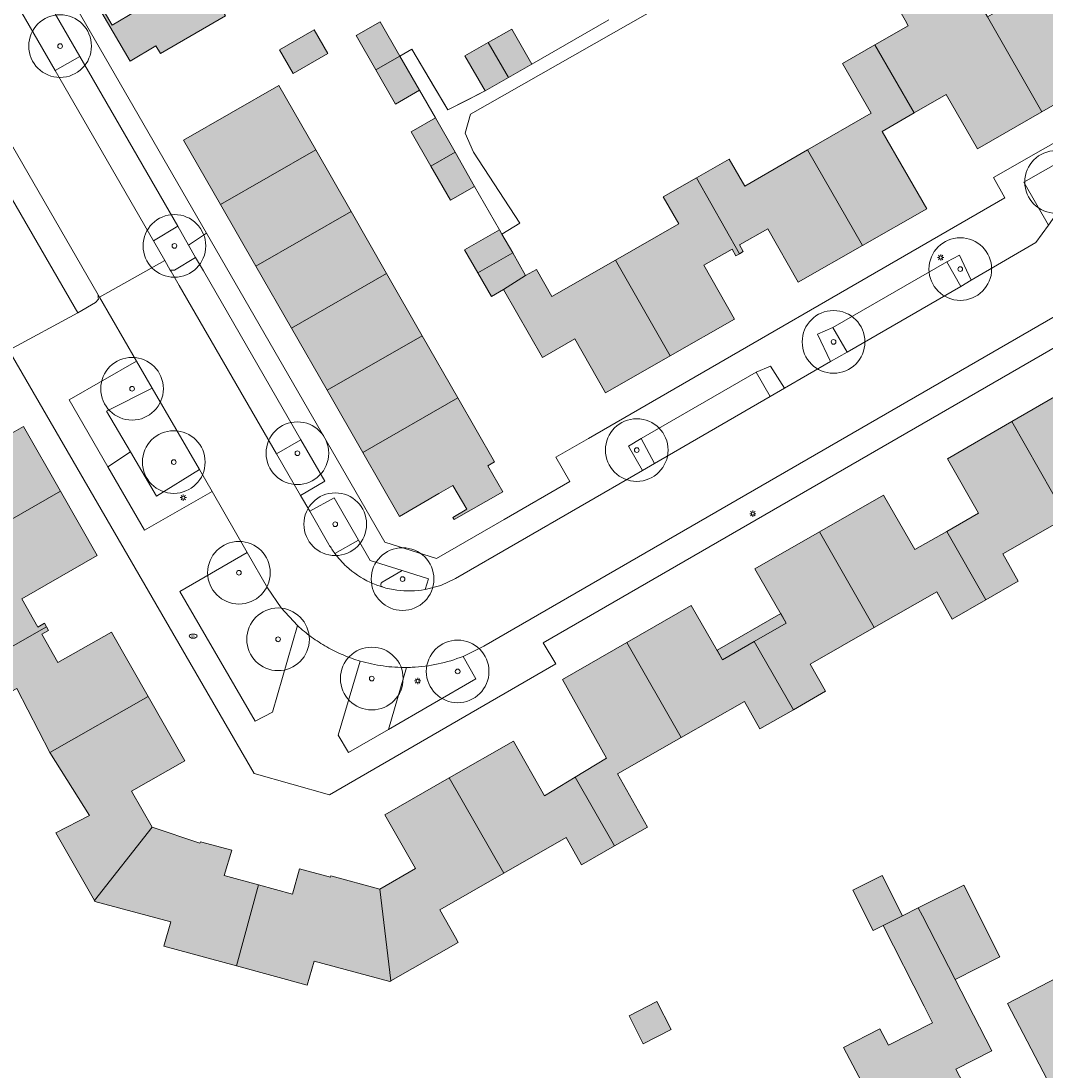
# Model space of a CAD drawing. Header units: metres. Extents: x 187482 to 189800, y 333582 to 335019.
# Tile 169 of 256: x 189131 to 189212, y 333846 to 333929. Entities that reach past the tile are written whole.
import ezdxf
from ezdxf.enums import TextEntityAlignment as Align

# ---------------------------------------------------------------- set-up
doc = ezdxf.new("R2010")
doc.units = ezdxf.units.M
doc.layers.get('0').update_dxf_attribs({"color": 252, "lineweight": 18})
for name, color, linetype, lineweight in [('B-WE-GR-BEPLANTING_CULTUUR_BODEMBEDEKKER-GV', 252, 'Continuous', 18), ('B-WE-GR-BEPLANTING_CULTUUR_HEESTERS-GV', 252, 'Continuous', 18), ('B-WE-GR-BOOM-S', 252, 'Continuous', 18), ('B-WE-GR-HAAG-G', 252, 'GR-HAAG1-SO', 18), ('B-WE-IE-MEUBILAIR-S', 252, 'Continuous', 18), ('B-WE-IE-TERREINAFSCHEIDING_KUNSTMATIG_HEKWERK-G', 252, 'IE-TERREINAFSCHEIDING_KUNSTMATIG-SO', 18), ('B-WE-OG-BEBOUWING-GV', 252, 'Continuous', 18), ('B-WE-OG-BEBOUWING_LUIFEL-GV', 252, 'Continuous', 18), ('B-WE-OG-TERREIN_ERF-GV', 252, 'Continuous', 18), ('B-WE-VH-GESLOTENVERHARDING_ASFALT-GV', 252, 'Continuous', 18), ('B-WE-VH-OPENVERHARDING_BETONSTRAATSTEEN-GV', 252, 'Continuous', 18)]:
    doc.layers.add(name, color=color, linetype=linetype, lineweight=lineweight)
doc.layers.add('B-WE-OG-BEBOUWING-V', color=7, linetype='Continuous', lineweight=18, true_color=0xf0f0f0)
doc.styles.add('NLCS-ISO', font='NLCS-ISO.ttf')
doc.linetypes.add('GR-HAAG1-SO', pattern='A,6,[176,NLCS.SHX,S=0.125,R=0,X=0,Y=0],-2', length=8)
doc.linetypes.add('IE-TERREINAFSCHEIDING_KUNSTMATIG-SO', pattern='A,4,[82,NLCS.SHX,S=0.75,R=90,X=0,Y=0],4,-2', length=10)

# ---------------------------------------------------------------- blocks, each defined once
blk = doc.blocks.new('SIE-MEUBILAIR_PAAL_LICHTMAST-SO')
for points in [[(-0.62, 0), (-1, 0)], [(-0.71, 0.71), (-0.44, 0.44)], [(0, 1), (0, 0.62)], [(0.44, 0.44), (0.71, 0.71)], [(1, 0), (0.62, 0)], [(-0.71, -0.71), (-0.44, -0.44)], [(0, -0.62), (0, -1)], [(0.44, -0.44), (0.71, -0.71)]]:
    blk.add_lwpolyline(points)
blk.add_circle((0, 0), 0.5)
blk = doc.blocks.new('SIE-MEUBILAIR_PUT_BRANDKRAAN-SO')
blk.add_ellipse((0, 0), major_axis=(1.25, 0), ratio=0.54)
at = {"style": 'NLCS-ISO'}
blk.add_text('bk', height=0.75, dxfattribs=at).set_placement((0.03, 0), align=Align.MIDDLE_CENTER)
blk = doc.blocks.new('SGR-BOOM_GBKN-SO')
at = {"color": 0, "linetype": 'ByBlock', "lineweight": 18}
for radius in [2, 0.15]:
    blk.add_circle((0, 0), radius, dxfattribs=at)

msp = doc.modelspace()

# ---------------------------------------------------------------- hatches: boundary and pattern name
at = {"layer": 'B-WE-OG-BEBOUWING-V'}
h = msp.add_hatch(color=256, dxfattribs=at)
h.dxf.hatch_style = 1
h.paths.add_polyline_path([(189146.928, 333929.729), (189142.522, 333937.397), (189137.256, 333934.371), (189139.129, 333931.187), (189139.773, 333930.092), (189137.877, 333928.977), (189137.233, 333930.072), (189137.052, 333929.965), (189139.319, 333926.112), (189141.374, 333927.321), (189141.739, 333926.714)], flags=17)
h = msp.add_hatch(color=256, dxfattribs=at)
h.dxf.hatch_style = 1
h.paths.add_polyline_path([(189217.544, 333930.195), (189214.111, 333936.193), (189211.518, 333934.704), (189212.759, 333932.542), (189207.721, 333929.655), (189212.074, 333922.064), (189217.179, 333924.986), (189214.72, 333929.282), (189216.976, 333930.574), (189217.279, 333930.044)], flags=17)
h = msp.add_hatch(color=256, dxfattribs=at)
h.dxf.hatch_style = 1
h.paths.add_polyline_path([(189201.885, 333921.974), (189204.437, 333923.449), (189206.937, 333919.124), (189212.074, 333922.064), (189207.721, 333929.655), (189205.716, 333933.151), (189200.648, 333930.245), (189201.149, 333929.373), (189201.402, 333928.933), (189198.747, 333927.407)], flags=17)
h = msp.add_hatch(color=256, dxfattribs=at)
h.dxf.hatch_style = 1
h.paths.add_polyline_path([(189158.924, 333925.421), (189160.837, 333926.518), (189159.273, 333929.25), (189157.354, 333928.16)], flags=17)
h = msp.add_hatch(color=256, dxfattribs=at)
h.dxf.hatch_style = 1
h.paths.add_polyline_path([(189154.005, 333928.607), (189151.237, 333927.024), (189152.327, 333925.125), (189155.095, 333926.717)], flags=17)
h = msp.add_hatch(color=256, dxfattribs=at)
h.dxf.hatch_style = 1
h.paths.add_polyline_path([(189167.893, 333927.598), (189169.497, 333924.806), (189171.363, 333925.877), (189169.762, 333928.666)], flags=17)
h = msp.add_hatch(color=256, dxfattribs=at)
h.dxf.hatch_style = 1
h.paths.add_polyline_path([(189169.497, 333924.806), (189167.893, 333927.598), (189166.032, 333926.535), (189167.633, 333923.736)], flags=17)
h = msp.add_hatch(color=256, dxfattribs=at)
h.dxf.hatch_style = 1
h.paths.add_polyline_path([(189193.373, 333919.027), (189197.743, 333911.402), (189202.885, 333914.335), (189199.325, 333920.496), (189201.885, 333921.974), (189198.747, 333927.407), (189196.158, 333925.926), (189198.433, 333921.961)], flags=17)
h = msp.add_hatch(color=256, dxfattribs=at)
h.dxf.hatch_style = 1
h.paths.add_polyline_path([(189160.837, 333926.518), (189158.924, 333925.421), (189160.494, 333922.682), (189162.404, 333923.783)], flags=17)
h = msp.add_hatch(color=256, dxfattribs=at)
h.dxf.hatch_style = 1
h.paths.add_polyline_path([(189146.526, 333914.66), (189154.129, 333919.027), (189151.183, 333924.174), (189143.572, 333919.805)], flags=17)
h = msp.add_hatch(color=256, dxfattribs=at)
h.dxf.hatch_style = 1
h.paths.add_polyline_path([(189163.32, 333917.743), (189165.238, 333918.841), (189163.673, 333921.574), (189161.753, 333920.474)], flags=17)
h = msp.add_hatch(color=256, dxfattribs=at)
h.dxf.hatch_style = 1
h.paths.add_polyline_path([(189154.129, 333919.027), (189146.526, 333914.66), (189149.349, 333909.743), (189156.946, 333914.104)], flags=17)
h = msp.add_hatch(color=256, dxfattribs=at)
h.dxf.hatch_style = 1
h.paths.add_polyline_path([(189165.238, 333918.841), (189163.32, 333917.743), (189164.883, 333915.018), (189166.803, 333916.109)], flags=17)
h = msp.add_hatch(color=256, dxfattribs=at)
h.dxf.hatch_style = 1
h.paths.add_polyline_path([(189197.743, 333911.402), (189193.373, 333919.027), (189188.356, 333916.127), (189187.108, 333918.299), (189184.51, 333916.804), (189187.944, 333910.747), (189188.24, 333910.915), (189187.939, 333911.446), (189190.201, 333912.728), (189192.611, 333908.476)], flags=17)
h = msp.add_hatch(color=256, dxfattribs=at)
h.dxf.hatch_style = 1
h.paths.add_polyline_path([(189178.034, 333910.222), (189182.397, 333902.609), (189187.527, 333905.522), (189185.086, 333909.828), (189187.347, 333911.11), (189187.648, 333910.58), (189187.944, 333910.747), (189184.51, 333916.804), (189181.843, 333915.281), (189183.097, 333913.121)], flags=17)
h = msp.add_hatch(color=256, dxfattribs=at)
h.dxf.hatch_style = 1
h.paths.add_polyline_path([(189159.773, 333909.164), (189156.946, 333914.104), (189149.349, 333909.743), (189152.182, 333904.806)], flags=17)
h = msp.add_hatch(color=256, dxfattribs=at)
h.dxf.hatch_style = 1
h.paths.add_polyline_path([(189168.984, 333912.315), (189168.793, 333912.651), (189166.002, 333911.061), (189167.061, 333909.21), (189169.841, 333910.803)], flags=17)
h = msp.add_hatch(color=256, dxfattribs=at)
h.dxf.hatch_style = 1
h.paths.add_polyline_path([(189169.841, 333910.803), (189167.061, 333909.21), (189168.14, 333907.325), (189169.12, 333907.885), (189170.86, 333909.006)], flags=17)
h = msp.add_hatch(color=256, dxfattribs=at)
h.dxf.hatch_style = 1
h.paths.add_polyline_path([(189170.86, 333909.006), (189169.12, 333907.885), (189172.211, 333902.459), (189174.791, 333903.944), (189177.259, 333899.653), (189182.397, 333902.609), (189178.034, 333910.222), (189172.977, 333907.32), (189171.731, 333909.495)], flags=17)
h = msp.add_hatch(color=256, dxfattribs=at)
h.dxf.hatch_style = 1
h.paths.add_polyline_path([(189155.03, 333899.845), (189162.615, 333904.199), (189159.773, 333909.164), (189152.182, 333904.806)], flags=17)
h = msp.add_hatch(color=256, dxfattribs=at)
h.dxf.hatch_style = 1
h.paths.add_polyline_path([(189157.88, 333894.882), (189165.457, 333899.234), (189162.615, 333904.199), (189155.03, 333899.845)], flags=17)
h = msp.add_hatch(color=256, dxfattribs=at)
h.dxf.hatch_style = 1
h.paths.add_polyline_path([(189209.655, 333897.349), (189214.033, 333889.705), (189219.042, 333892.581), (189220.269, 333890.412), (189222.959, 333891.943), (189219.49, 333897.998), (189219.187, 333897.826), (189219.514, 333897.253), (189217.256, 333895.964), (189214.774, 333900.308)], flags=17)
h = msp.add_hatch(color=256, dxfattribs=at)
h.dxf.hatch_style = 1
h.paths.add_polyline_path([(189165.068, 333889.709), (189165.174, 333889.527), (189169.052, 333891.746), (189167.859, 333893.829), (189168.38, 333894.127), (189165.457, 333899.234), (189157.88, 333894.882), (189160.812, 333889.774), (189163.957, 333891.611), (189165.073, 333892.263), (189166.18, 333890.353)], flags=17)
h = msp.add_hatch(color=256, dxfattribs=at)
h.dxf.hatch_style = 1
h.paths.add_polyline_path([(189126.087, 333887.422), (189133.753, 333891.804), (189130.809, 333896.954), (189126.512, 333894.498), (189125.221, 333896.755), (189125.751, 333897.058), (189125.584, 333897.349), (189119.507, 333893.873), (189121.005, 333891.26), (189123.183, 333892.5)], flags=17)
h = msp.add_hatch(color=256, dxfattribs=at)
h.dxf.hatch_style = 1
h.paths.add_polyline_path([(189204.473, 333888.588), (189207.596, 333883.135), (189210.178, 333884.629), (189208.954, 333886.794), (189214.033, 333889.705), (189209.655, 333897.349), (189204.534, 333894.388), (189207.017, 333890.042)], flags=17)
h = msp.add_hatch(color=256, dxfattribs=at)
h.dxf.hatch_style = 1
h.paths.add_polyline_path([(189132.635, 333880.969), (189132.472, 333881.257), (189131.943, 333880.957), (189130.663, 333883.213), (189136.692, 333886.663), (189133.753, 333891.804), (189126.087, 333887.422), (189128.986, 333882.365), (189125.049, 333880.133), (189126.542, 333877.527)], flags=17)
h = msp.add_hatch(color=256, dxfattribs=at)
h.dxf.hatch_style = 1
h.paths.add_polyline_path([(189207.596, 333883.135), (189204.473, 333888.588), (189201.924, 333887.133), (189199.441, 333891.48), (189194.318, 333888.548), (189198.684, 333880.926), (189203.681, 333883.772), (189204.909, 333881.587)], flags=17)
h = msp.add_hatch(color=256, dxfattribs=at)
h.dxf.hatch_style = 1
h.paths.add_polyline_path([(189189.118, 333879.799), (189192.236, 333874.353), (189194.799, 333875.828), (189193.574, 333877.993), (189198.684, 333880.926), (189194.318, 333888.548), (189189.168, 333885.601), (189191.666, 333881.268)], flags=17)
h.paths.add_polyline_path([(189191.225, 333882.032), (189186.148, 333879.104), (189186.589, 333878.34), (189189.118, 333879.799), (189191.666, 333881.268)], flags=16)
h = msp.add_hatch(color=256, dxfattribs=at)
h.dxf.hatch_style = 1
h.paths.add_polyline_path([(189178.948, 333879.724), (189183.289, 333872.145), (189188.332, 333875.011), (189189.567, 333872.837), (189192.236, 333874.353), (189189.118, 333879.799), (189186.589, 333878.34), (189184.091, 333882.673)], flags=17)
h.paths.add_polyline_path([(189191.225, 333882.032), (189186.148, 333879.104), (189186.589, 333878.34), (189189.118, 333879.799), (189191.666, 333881.268)], flags=16)
h = msp.add_hatch(color=256, dxfattribs=at)
h.dxf.hatch_style = 1
h.paths.add_polyline_path([(189132.635, 333880.969), (189126.542, 333877.527), (189128.04, 333874.884), (189130.282, 333876.042), (189132.909, 333870.958), (189140.756, 333875.41), (189137.835, 333880.56), (189133.539, 333878.123), (189132.259, 333880.379), (189132.797, 333880.684)], flags=17)
h = msp.add_hatch(color=256, dxfattribs=at)
h.dxf.hatch_style = 1
h.paths.add_polyline_path([(189183.289, 333872.145), (189178.948, 333879.724), (189173.82, 333876.784), (189177.322, 333870.507), (189174.831, 333868.982), (189177.969, 333863.489), (189180.609, 333864.985), (189178.192, 333869.243)], flags=17)
h = msp.add_hatch(color=256, dxfattribs=at)
h.dxf.hatch_style = 1
h.paths.add_polyline_path([(189140.756, 333875.41), (189132.909, 333870.958), (189136.069, 333865.919), (189133.384, 333864.548), (189136.465, 333859.127), (189141.074, 333864.987), (189139.437, 333867.857), (189143.673, 333870.269)], flags=17)
h = msp.add_hatch(color=256, dxfattribs=at)
h.dxf.hatch_style = 1
h.paths.add_polyline_path([(189164.781, 333868.92), (189169.127, 333861.312), (189174.107, 333864.176), (189175.34, 333861.995), (189177.969, 333863.489), (189174.831, 333868.982), (189172.385, 333867.483), (189169.915, 333871.852)], flags=17)
h = msp.add_hatch(color=256, dxfattribs=at)
h.dxf.hatch_style = 1
h.paths.add_polyline_path([(189159.235, 333860.042), (189160.123, 333852.726), (189165.499, 333855.794), (189165.269, 333856.197), (189164.023, 333858.386), (189169.127, 333861.312), (189164.781, 333868.92), (189159.64, 333865.982), (189162.096, 333861.684)], flags=17)
h = msp.add_hatch(color=256, dxfattribs=at)
h.dxf.hatch_style = 1
h.paths.add_polyline_path([(189141.074, 333864.987), (189136.465, 333859.127), (189136.505, 333859.057), (189142.565, 333857.428), (189142.018, 333855.488), (189147.809, 333853.917), (189149.57, 333860.386), (189146.831, 333861.139), (189147.418, 333863.154), (189144.921, 333863.819), (189144.889, 333863.714)], flags=17)
h = msp.add_hatch(color=256, dxfattribs=at)
h.dxf.hatch_style = 1
h.paths.add_polyline_path([(189149.57, 333860.386), (189147.809, 333853.917), (189153.437, 333852.379), (189154.006, 333854.309), (189160.027, 333852.671), (189160.123, 333852.726), (189159.235, 333860.042), (189155.342, 333861.101), (189155.313, 333860.995), (189152.82, 333861.672), (189152.269, 333859.646)], flags=17)
h = msp.add_hatch(color=256, dxfattribs=at)
h.dxf.hatch_style = 1
h.paths.add_polyline_path([(189199.405, 333857.137), (189200.933, 333857.905), (189199.309, 333861.134), (189196.978, 333859.962), (189198.602, 333856.733)], flags=17)
h = msp.add_hatch(color=256, dxfattribs=at)
h.dxf.hatch_style = 1
h.paths.add_polyline_path([(189202.207, 333858.546), (189202.531, 333857.916), (189205.139, 333852.841), (189208.712, 333854.637), (189205.831, 333860.367)], flags=17)
h = msp.add_hatch(color=256, dxfattribs=at)
h.dxf.hatch_style = 1
h.paths.add_polyline_path([(189201.444, 333836.784), (189208.038, 333840.241), (189205.191, 333845.673), (189208.063, 333847.152), (189205.139, 333852.841), (189202.531, 333857.916), (189202.207, 333858.546), (189200.933, 333857.905), (189199.405, 333857.137), (189202.676, 333850.694), (189203.326, 333849.364), (189199.817, 333847.582), (189199.147, 333848.902), (189196.243, 333847.398), (189197.961, 333844.128), (189197.719, 333844.004)], flags=17)
h = msp.add_hatch(color=256, dxfattribs=at)
h.dxf.hatch_style = 1
h.paths.add_polyline_path([(189220.22, 333846.624), (189216.116, 333854.454), (189212.641, 333852.643), (189209.324, 333850.914), (189213.407, 333843.075)], flags=17)
h = msp.add_hatch(color=256, dxfattribs=at)
h.dxf.hatch_style = 1
h.paths.add_polyline_path([(189180.249, 333847.71), (189182.481, 333848.837), (189181.354, 333851.069), (189179.123, 333849.942)], flags=17)

# ---------------------------------------------------------------- linework, layer by layer
at = {"layer": 'B-WE-GR-BEPLANTING_CULTUUR_BODEMBEDEKKER-GV', "flags": 128}
for points in [[(189133.336, 333925.373), (189135.313, 333926.477), (189131.573, 333932.947), (189129.586, 333931.87)], [(189212.602, 333913.017), (189217.75, 333920.384), (189217.977, 333920.617), (189210.631, 333916.452)], [(189142.075, 333910.206), (189142.516, 333909.442), (189142.858, 333909.435), (189144.544, 333910.455), (189143.985, 333911.434), (189143.124, 333912.939), (189141.175, 333911.764)], [(189206.435, 333908.625), (189205.48, 333910.622), (189204.485, 333910.104), (189205.595, 333908.132)], [(189196.52, 333902.898), (189195.38, 333904.847), (189194.153, 333904.32), (189195.205, 333902.141)], [(189189.255, 333901.296), (189190.379, 333899.361), (189191.538, 333900.029), (189190.404, 333901.768)], [(189150.999, 333894.767), (189152.914, 333891.446), (189154.844, 333892.609), (189152.947, 333895.892)], [(189181.146, 333894.004), (189180.097, 333896.005), (189179.077, 333895.386), (189180.202, 333893.458)], [(189139.339, 333894.946), (189137.549, 333893.732), (189140.466, 333888.685), (189145.861, 333891.759), (189144.845, 333893.514), (189141.426, 333891.398)]]:
    msp.add_lwpolyline(points, close=True, dxfattribs=at)
for points in [[(189155.608, 333891.277), (189153.66, 333890.192), (189155.181, 333887.54)], [(189155.649, 333886.825), (189157.547, 333887.882), (189155.608, 333891.277)], [(189163.118, 333884.808), (189161.026, 333885.463), (189159.439, 333884.546), (189159.413, 333884.531)], [(189162.849, 333883.943), (189163.118, 333884.808)], [(189157.676, 333878.242), (189155.918, 333872.33), (189156.746, 333870.943), (189159.924, 333872.783), (189161.37, 333877.732)]]:
    msp.add_lwpolyline(points, dxfattribs=at)
at = {"layer": 'B-WE-GR-BEPLANTING_CULTUUR_BODEMBEDEKKER-GV'}
for points in [[(189155.181, 333887.54, 0.027914), (189155.649, 333886.825)], [(189159.413, 333884.531, 0.585562), (189159.437, 333884.152)], [(189159.437, 333884.152, 0.039698), (189160.603, 333883.899)], [(189160.603, 333883.899, 0.076586), (189162.849, 333883.943)], [(189158.583, 333878.012, -0.017888), (189157.676, 333878.242)], [(189159.504, 333877.85, -0.019513), (189158.583, 333878.012)], [(189160.435, 333877.756, -0.019461), (189159.504, 333877.85)], [(189161.37, 333877.732, -0.019266), (189160.435, 333877.756)]]:
    msp.add_lwpolyline(points, format="xyb", dxfattribs=at)
at = {"layer": 'B-WE-GR-BEPLANTING_CULTUUR_HEESTERS-GV', "flags": 128}
for points in [[(189141.075, 333900.028), (189139.83, 333902.179), (189134.454, 333899.088), (189137.549, 333893.732), (189139.339, 333894.946), (189137.438, 333898.178)], [(189139.339, 333894.946), (189141.426, 333891.398), (189144.845, 333893.514), (189141.075, 333900.028), (189137.438, 333898.178)], [(189148.661, 333886.908), (189143.276, 333883.796), (189149.282, 333873.438), (189150.668, 333874.157), (189152.671, 333881.077), (189151.355, 333882.492), (189150.27, 333884.092)]]:
    msp.add_lwpolyline(points, close=True, dxfattribs=at)
msp.add_lwpolyline([(189161.81, 333877.744), (189161.7, 333877.739), (189161.59, 333877.736), (189161.48, 333877.733), (189161.37, 333877.732), (189159.924, 333872.783), (189166.895, 333876.818), (189165.882, 333878.618)], dxfattribs=at)
at = {"layer": 'B-WE-GR-BEPLANTING_CULTUUR_HEESTERS-GV'}
for points in [[(189165.882, 333878.618, -0.04116), (189163.882, 333878.012)], [(189163.882, 333878.012, -0.04156), (189161.81, 333877.744)]]:
    msp.add_lwpolyline(points, format="xyb", dxfattribs=at)
at = {"layer": 'B-WE-GR-HAAG-G', "ltscale": 0.2, "flags": 128}
msp.add_lwpolyline([(189169.161, 333889.543), (189174.397, 333892.569), (189173.272, 333894.504), (189175.883, 333896.012)], dxfattribs=at)
at = {"layer": 'B-WE-IE-TERREINAFSCHEIDING_KUNSTMATIG_HEKWERK-G', "ltscale": 0.2, "flags": 128}
for points in [[(189177.513, 333929.408), (189171.363, 333925.877)], [(189160.837, 333926.518), (189161.79, 333927.07), (189164.663, 333922.219), (189167.633, 333923.736)], [(189162.404, 333923.783), (189163.673, 333921.574)], [(189166.711, 333918.859), (189170.411, 333913.17), (189168.984, 333912.315)]]:
    msp.add_lwpolyline(points, dxfattribs=at)
at = {"layer": 'B-WE-OG-BEBOUWING-GV', "flags": 128}
for points in [[(189146.928, 333929.729), (189142.522, 333937.397), (189137.256, 333934.371), (189139.129, 333931.187), (189139.773, 333930.092), (189137.877, 333928.977), (189137.233, 333930.072), (189137.052, 333929.965), (189139.319, 333926.112), (189141.374, 333927.321), (189141.739, 333926.714)], [(189217.544, 333930.195), (189214.111, 333936.193), (189211.518, 333934.704), (189212.759, 333932.542), (189207.721, 333929.655), (189212.074, 333922.064), (189217.179, 333924.986), (189214.72, 333929.282), (189216.976, 333930.574), (189217.279, 333930.044)], [(189201.885, 333921.974), (189204.437, 333923.449), (189206.937, 333919.124), (189212.074, 333922.064), (189207.721, 333929.655), (189205.716, 333933.151), (189200.648, 333930.245), (189201.149, 333929.373), (189201.402, 333928.933), (189198.747, 333927.407)], [(189158.924, 333925.421), (189160.837, 333926.518), (189159.273, 333929.25), (189157.354, 333928.16)], [(189154.005, 333928.607), (189151.237, 333927.024), (189152.327, 333925.125), (189155.095, 333926.717)], [(189167.893, 333927.598), (189169.497, 333924.806), (189171.363, 333925.877), (189169.762, 333928.666)], [(189169.497, 333924.806), (189167.893, 333927.598), (189166.032, 333926.535), (189167.633, 333923.736)], [(189193.373, 333919.027), (189197.743, 333911.402), (189202.885, 333914.335), (189199.325, 333920.496), (189201.885, 333921.974), (189198.747, 333927.407), (189196.158, 333925.926), (189198.433, 333921.961)], [(189160.837, 333926.518), (189158.924, 333925.421), (189160.494, 333922.682), (189162.404, 333923.783)], [(189146.526, 333914.66), (189154.129, 333919.027), (189151.183, 333924.174), (189143.572, 333919.805)], [(189163.32, 333917.743), (189165.238, 333918.841), (189163.673, 333921.574), (189161.753, 333920.474)], [(189154.129, 333919.027), (189146.526, 333914.66), (189149.349, 333909.743), (189156.946, 333914.104)], [(189165.238, 333918.841), (189163.32, 333917.743), (189164.883, 333915.018), (189166.803, 333916.109)], [(189197.743, 333911.402), (189193.373, 333919.027), (189188.356, 333916.127), (189187.108, 333918.299), (189184.51, 333916.804), (189187.944, 333910.747), (189188.24, 333910.915), (189187.939, 333911.446), (189190.201, 333912.728), (189192.611, 333908.476)], [(189178.034, 333910.222), (189182.397, 333902.609), (189187.527, 333905.522), (189185.086, 333909.828), (189187.347, 333911.11), (189187.648, 333910.58), (189187.944, 333910.747), (189184.51, 333916.804), (189181.843, 333915.281), (189183.097, 333913.121)], [(189159.773, 333909.164), (189156.946, 333914.104), (189149.349, 333909.743), (189152.182, 333904.806)], [(189168.984, 333912.315), (189168.793, 333912.651), (189166.002, 333911.061), (189167.061, 333909.21), (189169.841, 333910.803)], [(189169.841, 333910.803), (189167.061, 333909.21), (189168.14, 333907.325), (189169.12, 333907.885), (189170.86, 333909.006)], [(189170.86, 333909.006), (189169.12, 333907.885), (189172.211, 333902.459), (189174.791, 333903.944), (189177.259, 333899.653), (189182.397, 333902.609), (189178.034, 333910.222), (189172.977, 333907.32), (189171.731, 333909.495)], [(189155.03, 333899.845), (189162.615, 333904.199), (189159.773, 333909.164), (189152.182, 333904.806)], [(189157.88, 333894.882), (189165.457, 333899.234), (189162.615, 333904.199), (189155.03, 333899.845)], [(189209.655, 333897.349), (189214.033, 333889.705), (189219.042, 333892.581), (189220.269, 333890.412), (189222.959, 333891.943), (189219.49, 333897.998), (189219.187, 333897.826), (189219.514, 333897.253), (189217.256, 333895.964), (189214.774, 333900.308)], [(189165.068, 333889.709), (189165.174, 333889.527), (189169.052, 333891.746), (189167.859, 333893.829), (189168.38, 333894.127), (189165.457, 333899.234), (189157.88, 333894.882), (189160.812, 333889.774), (189163.957, 333891.611), (189165.073, 333892.263), (189166.18, 333890.353)], [(189126.087, 333887.422), (189133.753, 333891.804), (189130.809, 333896.954), (189126.512, 333894.498), (189125.221, 333896.755), (189125.751, 333897.058), (189125.584, 333897.349), (189119.507, 333893.873), (189121.005, 333891.26), (189123.183, 333892.5)], [(189204.473, 333888.588), (189207.596, 333883.135), (189210.178, 333884.629), (189208.954, 333886.794), (189214.033, 333889.705), (189209.655, 333897.349), (189204.534, 333894.388), (189207.017, 333890.042)], [(189132.635, 333880.969), (189132.472, 333881.257), (189131.943, 333880.957), (189130.663, 333883.213), (189136.692, 333886.663), (189133.753, 333891.804), (189126.087, 333887.422), (189128.986, 333882.365), (189125.049, 333880.133), (189126.542, 333877.527)], [(189207.596, 333883.135), (189204.473, 333888.588), (189201.924, 333887.133), (189199.441, 333891.48), (189194.318, 333888.548), (189198.684, 333880.926), (189203.681, 333883.772), (189204.909, 333881.587)], [(189189.118, 333879.799), (189192.236, 333874.353), (189194.799, 333875.828), (189193.574, 333877.993), (189198.684, 333880.926), (189194.318, 333888.548), (189189.168, 333885.601), (189191.666, 333881.268)], [(189178.948, 333879.724), (189183.289, 333872.145), (189188.332, 333875.011), (189189.567, 333872.837), (189192.236, 333874.353), (189189.118, 333879.799), (189186.589, 333878.34), (189184.091, 333882.673)], [(189132.635, 333880.969), (189126.542, 333877.527), (189128.04, 333874.884), (189130.282, 333876.042), (189132.909, 333870.958), (189140.756, 333875.41), (189137.835, 333880.56), (189133.539, 333878.123), (189132.259, 333880.379), (189132.797, 333880.684)], [(189183.289, 333872.145), (189178.948, 333879.724), (189173.82, 333876.784), (189177.322, 333870.507), (189174.831, 333868.982), (189177.969, 333863.489), (189180.609, 333864.985), (189178.192, 333869.243)], [(189140.756, 333875.41), (189132.909, 333870.958), (189136.069, 333865.919), (189133.384, 333864.548), (189136.465, 333859.127), (189141.074, 333864.987), (189139.437, 333867.857), (189143.673, 333870.269)], [(189164.781, 333868.92), (189169.127, 333861.312), (189174.107, 333864.176), (189175.34, 333861.995), (189177.969, 333863.489), (189174.831, 333868.982), (189172.385, 333867.483), (189169.915, 333871.852)], [(189159.235, 333860.042), (189160.123, 333852.726), (189165.499, 333855.794), (189165.269, 333856.197), (189164.023, 333858.386), (189169.127, 333861.312), (189164.781, 333868.92), (189159.64, 333865.982), (189162.096, 333861.684)], [(189141.074, 333864.987), (189136.465, 333859.127), (189136.505, 333859.057), (189142.565, 333857.428), (189142.018, 333855.488), (189147.809, 333853.917), (189149.57, 333860.386), (189146.831, 333861.139), (189147.418, 333863.154), (189144.921, 333863.819), (189144.889, 333863.714)], [(189149.57, 333860.386), (189147.809, 333853.917), (189153.437, 333852.379), (189154.006, 333854.309), (189160.027, 333852.671), (189160.123, 333852.726), (189159.235, 333860.042), (189155.342, 333861.101), (189155.313, 333860.995), (189152.82, 333861.672), (189152.269, 333859.646)], [(189199.405, 333857.137), (189200.933, 333857.905), (189199.309, 333861.134), (189196.978, 333859.962), (189198.602, 333856.733)], [(189202.207, 333858.546), (189202.531, 333857.916), (189205.139, 333852.841), (189208.712, 333854.637), (189205.831, 333860.367)], [(189201.444, 333836.784), (189208.038, 333840.241), (189205.191, 333845.673), (189208.063, 333847.152), (189205.139, 333852.841), (189202.531, 333857.916), (189202.207, 333858.546), (189200.933, 333857.905), (189199.405, 333857.137), (189202.676, 333850.694), (189203.326, 333849.364), (189199.817, 333847.582), (189199.147, 333848.902), (189196.243, 333847.398), (189197.961, 333844.128), (189197.719, 333844.004)], [(189220.22, 333846.624), (189216.116, 333854.454), (189212.641, 333852.643), (189209.324, 333850.914), (189213.407, 333843.075)], [(189180.249, 333847.71), (189182.481, 333848.837), (189181.354, 333851.069), (189179.123, 333849.942)]]:
    msp.add_lwpolyline(points, close=True, dxfattribs=at)
at = {"layer": 'B-WE-OG-BEBOUWING_LUIFEL-GV', "flags": 128}
msp.add_lwpolyline([(189191.225, 333882.032), (189186.148, 333879.104), (189186.589, 333878.34), (189189.118, 333879.799), (189191.666, 333881.268)], close=True, dxfattribs=at)
at = {"layer": 'B-WE-OG-TERREIN_ERF-GV', "flags": 128}
for points in [[(189111.172, 333929.547), (189112.37, 333927.239), (189116.64, 333929.455), (189119.577, 333924.469), (189122.575, 333919.381), (189116.53, 333915.909), (189117.828, 333913.656), (189118.357, 333913.96), (189118.527, 333913.665), (189118.696, 333913.371), (189118.159, 333913.062), (189119.457, 333910.809), (189123.746, 333913.28), (189126.689, 333908.172), (189129.636, 333903.058), (189135.137, 333906.037), (189111.323, 333947.215)], [(189133.056, 333933.788), (189145.411, 333912.376), (189159.639, 333887.717), (189163.752, 333886.416), (189169.161, 333889.543), (189174.397, 333892.569), (189173.272, 333894.504), (189175.883, 333896.012), (189209.107, 333915.205), (189208.207, 333916.821), (189258.799, 333945.715)], [(189177.513, 333929.408), (189171.363, 333925.877), (189169.497, 333924.806), (189167.633, 333923.736), (189166.148, 333922.978), (189164.663, 333922.219), (189163.532, 333924.129), (189161.79, 333927.07), (189160.837, 333926.518), (189162.404, 333923.783), (189163.673, 333921.574), (189165.238, 333918.841), (189166.803, 333916.109), (189168.793, 333912.651), (189168.984, 333912.315), (189170.411, 333913.17), (189166.711, 333918.859), (189166.051, 333920.35), (189166.482, 333921.874), (189191.622, 333936.204)], [(189191.622, 333936.204), (189166.482, 333921.874), (189166.051, 333920.35), (189166.711, 333918.859), (189170.411, 333913.17), (189168.984, 333912.315), (189169.841, 333910.803), (189170.86, 333909.006), (189171.731, 333909.495), (189172.977, 333907.32), (189178.034, 333910.222), (189183.097, 333913.121), (189181.843, 333915.281), (189184.51, 333916.804), (189187.108, 333918.299), (189188.356, 333916.127), (189193.373, 333919.027), (189198.433, 333921.961), (189196.158, 333925.926), (189198.747, 333927.407), (189201.402, 333928.933), (189201.149, 333929.373)], [(189137.233, 333930.072), (189137.877, 333928.977), (189139.773, 333930.092)], [(189146.928, 333929.729), (189141.739, 333926.714), (189141.374, 333927.321), (189139.319, 333926.112), (189137.052, 333929.965)], [(189217.179, 333924.986), (189212.074, 333922.064), (189206.937, 333919.124), (189204.437, 333923.449), (189201.885, 333921.974), (189199.325, 333920.496), (189202.885, 333914.335), (189197.743, 333911.402), (189192.611, 333908.476), (189190.201, 333912.728), (189187.939, 333911.446), (189188.24, 333910.915), (189187.944, 333910.747), (189187.648, 333910.58), (189187.347, 333911.11), (189185.086, 333909.828), (189187.527, 333905.522), (189182.397, 333902.609), (189177.259, 333899.653), (189174.791, 333903.944), (189172.211, 333902.459), (189169.12, 333907.885), (189168.14, 333907.325), (189167.061, 333909.21), (189166.002, 333911.061), (189168.793, 333912.651), (189166.803, 333916.109), (189164.883, 333915.018), (189163.32, 333917.743), (189161.753, 333920.474), (189163.673, 333921.574), (189162.404, 333923.783), (189160.494, 333922.682), (189158.924, 333925.421), (189157.354, 333928.16), (189159.273, 333929.25), (189160.837, 333926.518), (189161.79, 333927.07), (189163.532, 333924.129), (189164.663, 333922.219), (189166.148, 333922.978), (189167.633, 333923.736), (189166.032, 333926.535), (189167.893, 333927.598), (189169.762, 333928.666), (189171.363, 333925.877), (189177.513, 333929.408)], [(189220.876, 333907.748), (189172.269, 333879.686), (189173.284, 333878.031), (189155.216, 333867.574), (189149.207, 333869.283), (189129.636, 333903.058)], [(189126.512, 333894.498), (189130.809, 333896.954), (189133.753, 333891.804), (189136.692, 333886.663), (189130.663, 333883.213), (189131.943, 333880.957), (189132.472, 333881.257), (189132.635, 333880.969), (189132.797, 333880.684), (189132.259, 333880.379), (189133.539, 333878.123), (189137.835, 333880.56), (189140.756, 333875.41), (189143.673, 333870.269), (189139.437, 333867.857), (189141.074, 333864.987), (189144.889, 333863.714), (189144.921, 333863.819), (189147.418, 333863.154), (189146.831, 333861.139), (189149.57, 333860.386), (189152.269, 333859.646), (189152.82, 333861.672), (189155.313, 333860.995), (189155.342, 333861.101), (189159.235, 333860.042), (189162.096, 333861.684), (189159.64, 333865.982), (189164.781, 333868.92), (189169.915, 333871.852), (189172.385, 333867.483), (189174.831, 333868.982), (189177.322, 333870.507), (189173.82, 333876.784), (189178.948, 333879.724), (189184.091, 333882.673), (189186.589, 333878.34), (189189.118, 333879.799), (189191.666, 333881.268), (189189.168, 333885.601), (189194.318, 333888.548), (189199.441, 333891.48), (189201.924, 333887.133), (189204.473, 333888.588), (189207.017, 333890.042), (189204.534, 333894.388), (189209.655, 333897.349), (189214.774, 333900.308)], [(189214.033, 333889.705), (189208.954, 333886.794), (189210.178, 333884.629), (189207.596, 333883.135), (189204.909, 333881.587), (189203.681, 333883.772), (189198.684, 333880.926), (189193.574, 333877.993), (189194.799, 333875.828), (189192.236, 333874.353), (189189.567, 333872.837), (189188.332, 333875.011), (189183.289, 333872.145), (189178.192, 333869.243), (189180.609, 333864.985), (189177.969, 333863.489), (189175.34, 333861.995), (189174.107, 333864.176), (189169.127, 333861.312), (189164.023, 333858.386), (189165.269, 333856.197), (189165.499, 333855.794), (189160.123, 333852.726), (189160.027, 333852.671), (189154.006, 333854.309), (189153.437, 333852.379), (189147.809, 333853.917), (189142.018, 333855.488), (189142.565, 333857.428), (189136.505, 333859.057), (189136.465, 333859.127), (189133.384, 333864.548), (189136.069, 333865.919), (189132.909, 333870.958), (189130.282, 333876.042)], [(189197.961, 333844.128), (189196.243, 333847.398), (189199.147, 333848.902), (189199.817, 333847.582), (189203.326, 333849.364), (189202.676, 333850.694), (189199.405, 333857.137), (189198.602, 333856.733), (189196.978, 333859.962), (189199.309, 333861.134), (189200.933, 333857.905), (189202.207, 333858.546), (189205.831, 333860.367), (189208.712, 333854.637), (189205.139, 333852.841), (189208.063, 333847.152), (189205.191, 333845.673), (189208.038, 333840.241)], [(189213.407, 333843.075), (189209.324, 333850.914), (189212.641, 333852.643)]]:
    msp.add_lwpolyline(points, dxfattribs=at)
for points in [[(189151.237, 333927.024), (189154.005, 333928.607), (189155.095, 333926.717), (189152.327, 333925.125)], [(189165.457, 333899.234), (189168.38, 333894.127), (189167.859, 333893.829), (189169.052, 333891.746), (189165.174, 333889.527), (189165.068, 333889.709), (189166.18, 333890.353), (189165.073, 333892.263), (189163.957, 333891.611), (189160.812, 333889.774), (189157.88, 333894.882), (189155.03, 333899.845), (189152.182, 333904.806), (189149.349, 333909.743), (189146.526, 333914.66), (189143.572, 333919.805), (189151.183, 333924.174), (189154.129, 333919.027), (189156.946, 333914.104), (189159.773, 333909.164), (189162.615, 333904.199)], [(189181.354, 333851.069), (189182.481, 333848.837), (189180.249, 333847.71), (189179.123, 333849.942)]]:
    msp.add_lwpolyline(points, close=True, dxfattribs=at)
at = {"layer": 'B-WE-VH-GESLOTENVERHARDING_ASFALT-GV', "flags": 128}
for points in [[(189266.499, 333948.337), (189217.977, 333920.617), (189217.75, 333920.384), (189212.602, 333913.017), (189211.576, 333911.647), (189206.435, 333908.625), (189205.595, 333908.132), (189196.52, 333902.898), (189195.205, 333902.141), (189191.538, 333900.029), (189190.379, 333899.361), (189181.146, 333894.004), (189180.202, 333893.458), (189165.275, 333884.824), (189164.101, 333884.277), (189162.849, 333883.943)], [(189122.12, 333932.852), (189136.764, 333907.476), (189136.872, 333907.289), (189142.075, 333910.206), (189141.175, 333911.764), (189133.336, 333925.373), (189129.586, 333931.87), (189128.558, 333933.657), (189128, 333934.626), (189127.952, 333934.711), (189127.905, 333934.797), (189127.859, 333934.883), (189127.814, 333934.97)], [(189165.882, 333878.618), (189167.547, 333879.423), (189219.807, 333909.608), (189220.182, 333909.978), (189220.398, 333910.459), (189220.838, 333912.136), (189221.915, 333916.005)], [(189155.181, 333887.54), (189153.66, 333890.192), (189152.914, 333891.446), (189150.999, 333894.767), (189143.228, 333908.21), (189142.583, 333909.326), (189142.516, 333909.442), (189142.075, 333910.206), (189136.872, 333907.289), (189139.83, 333902.179), (189141.075, 333900.028), (189144.845, 333893.514), (189145.861, 333891.759), (189148.661, 333886.908), (189150.27, 333884.092), (189151.355, 333882.492), (189152.671, 333881.077)], [(189161.37, 333877.732), (189161.48, 333877.733), (189161.59, 333877.736), (189161.7, 333877.739), (189161.81, 333877.744)]]:
    msp.add_lwpolyline(points, dxfattribs=at)
at = {"layer": 'B-WE-VH-GESLOTENVERHARDING_ASFALT-GV'}
for points in [[(189155.649, 333886.825, -0.027914), (189155.181, 333887.54)], [(189156.583, 333885.784, -0.047227), (189155.649, 333886.825)], [(189158.448, 333884.532, -0.076058), (189156.583, 333885.784)], [(189159.437, 333884.152, -0.036119), (189158.448, 333884.532)], [(189160.603, 333883.899, -0.039698), (189159.437, 333884.152)], [(189162.849, 333883.943, -0.076586), (189160.603, 333883.899)], [(189152.671, 333881.077, 0.028966), (189153.791, 333880.156)], [(189153.791, 333880.156, 0.028294), (189155.01, 333879.37)], [(189155.01, 333879.37, 0.028674), (189156.311, 333878.729)], [(189156.311, 333878.729, 0.028823), (189157.676, 333878.242)], [(189157.676, 333878.242, 0.017888), (189158.583, 333878.012)], [(189163.882, 333878.012, 0.04116), (189165.882, 333878.618)], [(189158.583, 333878.012, 0.019513), (189159.504, 333877.85)], [(189159.504, 333877.85, 0.019461), (189160.435, 333877.756)], [(189160.435, 333877.756, 0.019266), (189161.37, 333877.732)], [(189161.81, 333877.744, 0.04156), (189163.882, 333878.012)]]:
    msp.add_lwpolyline(points, format="xyb", dxfattribs=at)
at = {"layer": 'B-WE-VH-OPENVERHARDING_BETONSTRAATSTEEN-GV', "flags": 128}
for points in [[(189113.288, 333948.151), (189111.323, 333947.215), (189135.137, 333906.037), (189136.552, 333906.842), (189136.779, 333907.119), (189136.774, 333907.234), (189136.764, 333907.476), (189122.12, 333932.852)], [(189258.799, 333945.715), (189208.207, 333916.821), (189209.107, 333915.205), (189175.883, 333896.012), (189173.272, 333894.504), (189174.397, 333892.569), (189169.161, 333889.543), (189163.752, 333886.416), (189159.639, 333887.717), (189145.411, 333912.376), (189143.985, 333911.434), (189144.544, 333910.455), (189144.622, 333910.319), (189145.163, 333909.382), (189152.947, 333895.892), (189154.844, 333892.609), (189152.914, 333891.446), (189153.66, 333890.192), (189155.608, 333891.277), (189157.547, 333887.882), (189158.471, 333886.263), (189161.026, 333885.463), (189163.118, 333884.808), (189162.849, 333883.943), (189164.101, 333884.277), (189165.275, 333884.824), (189180.202, 333893.458), (189179.077, 333895.386), (189180.097, 333896.005), (189189.255, 333901.296), (189190.404, 333901.768), (189191.538, 333900.029), (189195.205, 333902.141), (189194.153, 333904.32), (189195.38, 333904.847), (189204.485, 333910.104), (189205.48, 333910.622), (189206.435, 333908.625), (189211.576, 333911.647), (189212.602, 333913.017), (189210.631, 333916.452), (189217.977, 333920.617)], [(189131.573, 333932.947), (189135.313, 333926.477), (189143.124, 333912.939), (189143.985, 333911.434), (189145.411, 333912.376), (189133.056, 333933.788)], [(189139.83, 333902.179), (189136.872, 333907.289), (189136.764, 333907.476), (189136.774, 333907.234), (189136.779, 333907.119), (189136.552, 333906.842), (189135.137, 333906.037), (189129.636, 333903.058), (189149.207, 333869.283), (189155.216, 333867.574), (189173.284, 333878.031), (189172.269, 333879.686), (189220.876, 333907.748), (189219.807, 333909.608), (189167.547, 333879.423), (189165.882, 333878.618), (189166.895, 333876.818), (189159.924, 333872.783), (189156.746, 333870.943), (189155.918, 333872.33), (189157.676, 333878.242)], [(189152.671, 333881.077), (189150.668, 333874.157), (189149.282, 333873.438), (189143.276, 333883.796), (189148.661, 333886.908), (189145.861, 333891.759), (189140.466, 333888.685), (189137.549, 333893.732), (189134.454, 333899.088), (189139.83, 333902.179)], [(189158.471, 333886.263), (189157.547, 333887.882), (189155.649, 333886.825)], [(189159.413, 333884.531), (189159.439, 333884.546), (189161.026, 333885.463), (189158.471, 333886.263)]]:
    msp.add_lwpolyline(points, dxfattribs=at)
for points in [[(189133.336, 333925.373), (189141.175, 333911.764), (189143.124, 333912.939), (189135.313, 333926.477)], [(189150.999, 333894.767), (189152.947, 333895.892), (189145.163, 333909.382), (189144.622, 333910.319), (189144.544, 333910.455), (189142.858, 333909.435), (189142.516, 333909.442), (189142.583, 333909.326), (189143.228, 333908.21)], [(189195.38, 333904.847), (189196.52, 333902.898), (189205.595, 333908.132), (189204.485, 333910.104)], [(189180.097, 333896.005), (189181.146, 333894.004), (189190.379, 333899.361), (189189.255, 333901.296)]]:
    msp.add_lwpolyline(points, close=True, dxfattribs=at)
at = {"layer": 'B-WE-VH-OPENVERHARDING_BETONSTRAATSTEEN-GV'}
for points in [[(189155.649, 333886.825, 0.047227), (189156.583, 333885.784)], [(189156.583, 333885.784, 0.076058), (189158.448, 333884.532)], [(189158.448, 333884.532, 0.036119), (189159.437, 333884.152)], [(189159.437, 333884.152, -0.585562), (189159.413, 333884.531)], [(189153.791, 333880.156, -0.028966), (189152.671, 333881.077)], [(189155.01, 333879.37, -0.028294), (189153.791, 333880.156)], [(189156.311, 333878.729, -0.028674), (189155.01, 333879.37)], [(189157.676, 333878.242, -0.028823), (189156.311, 333878.729)]]:
    msp.add_lwpolyline(points, format="xyb", dxfattribs=at)

# ---------------------------------------------------------------- block references
at = {"layer": 'B-WE-GR-BOOM-S', "xscale": 1.25, "yscale": 1.25, "zscale": 1.25}
for p in [(189133.73, 333927.31), (189213.2, 333916.47), (189142.85, 333911.37), (189205.557, 333909.522), (189195.44, 333903.71), (189139.469, 333899.969), (189179.74, 333895.08), (189142.8, 333894.12), (189152.66, 333894.83), (189155.681, 333889.164), (189148, 333885.29), (189161.05, 333884.784), (189151.119, 333879.977), (189165.45, 333877.414), (189158.6, 333876.85)]:
    msp.add_blockref('SGR-BOOM_GBKN-SO', p, dxfattribs=at)
at = {"layer": 'B-WE-IE-MEUBILAIR-S', "xscale": 0.25, "yscale": 0.25, "zscale": 0.25}
for name, p in [('SIE-MEUBILAIR_PAAL_LICHTMAST-SO', (189203.991, 333910.44)), ('SIE-MEUBILAIR_PAAL_LICHTMAST-SO', (189143.556, 333891.287)), ('SIE-MEUBILAIR_PAAL_LICHTMAST-SO', (189189, 333890)), ('SIE-MEUBILAIR_PUT_BRANDKRAAN-SO', (189144.346, 333880.23)), ('SIE-MEUBILAIR_PAAL_LICHTMAST-SO', (189162.261, 333876.656))]:
    msp.add_blockref(name, p, dxfattribs=at)

doc.saveas('drawing.dxf')
